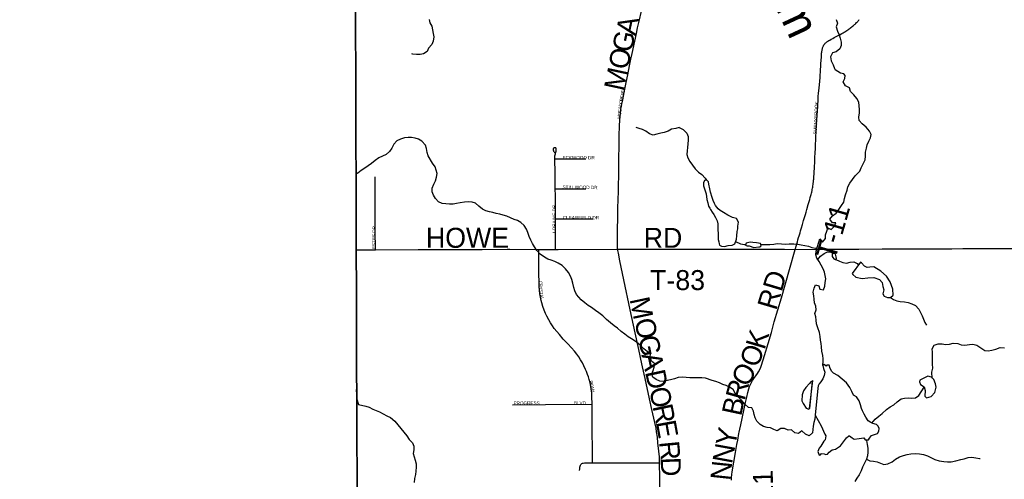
# Model space of a CAD drawing. Header units: feet. Extents: x 2113747 to 2516209, y 960708 to 1356798.
# Tile 49 of 206: x 2268673 to 2283458, y 1134222 to 1141125. Entities that reach past the tile are written whole.
import ezdxf

# ---------------------------------------------------------------- set-up
doc = ezdxf.new("R2010")
doc.units = ezdxf.units.FT
doc.header["$LTSCALE"] = 50
doc.header["$MEASUREMENT"] = 0
doc.linetypes.add('OhDOT_USTN3', pattern=[0.22, 0.165, -0.055])
for name, color, linetype in [('0_Xref', 7, 'Continuous'), ('GM_X_Adjacent_County', 251, 'OhDOT_USTN3'), ('GM_X_City_Street', 251, 'Continuous'), ('GM_X_City_Street_Text', 251, 'Continuous'), ('GM_X_County', 251, 'OhDOT_USTN3'), ('GM_X_County_Road', 3, 'Continuous'), ('GM_X_County_Road_Text', 3, 'Continuous'), ('GM_X_Minor_Lake', 5, 'Continuous'), ('GM_X_Minor_River', 5, 'Continuous'), ('GM_X_Minor_River_Text', 5, 'Continuous'), ('GM_X_Township', 251, 'OhDOT_USTN3'), ('GM_X_Township_Road', 4, 'Continuous'), ('GM_X_Township_Road_Text', 4, 'Continuous'), ('GM_X_Township_Subdivision', 4, 'Continuous'), ('GM_X_Township_Subdivision_Text', 4, 'Continuous')]:
    doc.layers.add(name, color=color, linetype=linetype)
doc.styles.add('Styledgn030', font='dgn030.shx')
doc.styles.add('Styledgn031', font='dgn031.shx')

# ---------------------------------------------------------------- blocks, each defined once
blk = doc.blocks.new('POR')
at = {"layer": 'GM_X_Adjacent_County', "flags": 128}
blk.add_lwpolyline([(2192630, 1167520), (2192631, 1170404), (2192633, 1173673), (2192634, 1175629), (2192671, 1181169), (2192669, 1184775), (2192668, 1187767), (2192661, 1188885), (2192638, 1192623), (2192637, 1192687), (2192624, 1194838), (2192738, 1194840), (2198606, 1194974), (2199010, 1194983), (2204632, 1195040), (2205348, 1195050), (2205387, 1195051), (2205910, 1195059), (2205997, 1195060), (2208467, 1195087), (2214754, 1195227), (2218436, 1195308), (2224284, 1195429), (2225752, 1195458), (2225462, 1195534), (2225401, 1195595), (2225364, 1195691), (2225386, 1195871), (2225423, 1195969), (2225454, 1196101), (2225555, 1196175), (2225730, 1196146), (2225937, 1196104), (2226104, 1195950), (2226196, 1195762), (2226318, 1195778), (2226414, 1195876), (2226477, 1196120), (2226432, 1196340), (2226255, 1196528), (2226112, 1196634), (2226016, 1196777), (2225706, 1197038), (2225598, 1197214), (2225542, 1197429), (2225550, 1197574), (2225534, 1197683), (2225510, 1197752), (2225433, 1197823), (2225319, 1197810), (2225163, 1197850), (2225023, 1197884), (2224866, 1197996), (2224774, 1198238), (2224766, 1198416), (2224819, 1198833), (2224832, 1198918), (2224869, 1199050), (2224917, 1199124), (2224988, 1199164), (2225078, 1199177), (2225211, 1199143), (2225362, 1199058), (2225454, 1198986), (2225542, 1198976), (2225627, 1199021), (2225653, 1199069), (2225635, 1199164), (2225576, 1199318), (2225558, 1199409), (2225502, 1199641), (2225359, 1199810), (2225211, 1199887), (2225033, 1199916), (2224903, 1199927), (2224734, 1199887), (2224588, 1199837), (2224426, 1199853), (2224305, 1199924), (2224140, 1200009), (2224033, 1200099), (2223934, 1200224), (2223870, 1200324), (2223844, 1200457), (2223875, 1200571), (2223989, 1200714), (2224135, 1200891), (2224265, 1201013), (2224315, 1201058), (2224326, 1201095), (2224307, 1201143), (2224270, 1201186), (2224191, 1201257), (2224050, 1201262), (2223875, 1201254), (2223719, 1201260), (2223624, 1201297), (2223555, 1201352), (2223465, 1201458), (2223422, 1201570), (2223428, 1201647), (2223462, 1201752), (2223552, 1201843), (2223693, 1201904), (2223841, 1201967), (2223894, 1201999), (2223939, 1202044), (2223963, 1202134), (2223910, 1202269), (2223852, 1202341), (2223775, 1202357), (2223693, 1202349), (2223579, 1202304), (2223491, 1202259), (2223383, 1202227), (2223303, 1202248), (2223247, 1202301), (2223216, 1202378), (2223197, 1202484), (2223245, 1202643), (2223353, 1202799), (2223454, 1202942), (2223462, 1203019), (2223462, 1203064), (2223391, 1203189), (2223236, 1203283), (2223181, 1203339), (2223130, 1203396), (2223116, 1203464), (2223153, 1203562), (2223226, 1203633), (2223289, 1203695), (2223317, 1203766), (2223297, 1203887), (2223252, 1203949), (2223176, 1203975), (2223085, 1203955), (2223006, 1203918), (2222935, 1203853), (2222851, 1203698), (2222741, 1203608), (2222676, 1203594), (2222616, 1203610), (2222560, 1203698), (2222464, 1204074), (2222458, 1204286), (2222498, 1204359), (2222596, 1204452), (2222806, 1204585), (2222930, 1204676), (2222992, 1204741), (2223006, 1204789), (2222972, 1204848), (2222910, 1204913), (2222760, 1204955), (2222599, 1204969), (2222481, 1205009), (2222404, 1205077), (2222263, 1205241), (2222181, 1205337), (2222079, 1205407), (2221966, 1205441), (2221882, 1205472), (2221797, 1205517), (2221704, 1205619), (2221630, 1205687), (2221562, 1205698), (2221464, 1205681), (2221311, 1205613), (2221195, 1205577), (2221071, 1205582), (2220859, 1205622), (2220743, 1205681), (2220576, 1205823), (2220455, 1205944), (2220302, 1206023), (2220181, 1206074), (2220091, 1206150), (2220048, 1206308), (2220040, 1206484), (2219975, 1206616), (2219935, 1206710), (2219898, 1206817), (2219907, 1206919), (2220006, 1207032), (2220153, 1207136), (2220291, 1207227), (2220373, 1207289), (2220422, 1207378), (2220411, 1207566), (2220407, 1207761), (2220340, 1208008), (2220291, 1208255), (2220325, 1208431), (2220445, 1208769), (2220471, 1208945), (2220422, 1209154), (2220328, 1209282), (2220104, 1209492), (2219826, 1209709), (2219692, 1209851), (2219429, 1210204), (2219283, 1210473), (2219246, 1210694), (2219321, 1211065), (2219357, 1211201), (2219411, 1211402), (2219452, 1211743), (2219388, 1211972), (2219216, 1212230), (2219028, 1212466), (2218661, 1212777), (2218365, 1213088), (2218208, 1213347), (2218114, 1213710), (2218088, 1214033), (2218118, 1214403), (2218200, 1214647), (2218373, 1214973), (2218440, 1215097), (2218541, 1215411), (2218635, 1215696), (2218744, 1215898), (2218886, 1216149), (2219047, 1216370), (2219096, 1216517), (2219145, 1216741), (2219145, 1216921), (2219118, 1217142), (2219133, 1217333), (2219145, 1217521), (2219066, 1217817), (2219058, 1218049), (2219055, 1218326), (2219075, 1218515), (2219104, 1218655), (2219090, 1218754), (2219032, 1218922), (2218879, 1219180), (2218789, 1219297), (2218691, 1219360), (2218575, 1219379), (2218298, 1219383), (2217968, 1219293), (2217740, 1219274), (2217545, 1219308), (2217436, 1219297), (2217238, 1219297), (2217140, 1219345), (2217039, 1219458), (2216781, 1219757), (2216623, 1220057), (2216570, 1220251), (2216533, 1220570), (2216541, 1220687), (2216552, 1220844), (2216668, 1220915), (2216848, 1220915), (2217028, 1220836), (2217395, 1220687), (2217522, 1220769), (2217676, 1220956), (2217732, 1221095), (2217721, 1221245), (2217683, 1221395), (2217560, 1221466), (2217447, 1221395), (2217324, 1221398), (2217148, 1221466), (2216990, 1221616), (2216923, 1221672), (2216777, 1221754), (2216638, 1221784), (2216499, 1221758), (2216365, 1221702), (2216282, 1221679), (2216188, 1221762), (2216155, 1221904), (2216195, 1221993), (2217855, 1222014), (2218902, 1222026), (2221110, 1222045), (2224970, 1222054), (2226271, 1222054), (2227184, 1222047), (2228798, 1222028), (2230481, 1221983), (2231335, 1221971), (2233013, 1221964), (2233375, 1221986), (2235299, 1222030), (2235886, 1222019), (2238009, 1221952), (2239798, 1221947), (2240042, 1221947), (2240473, 1221945), (2240927, 1221944), (2242479, 1221940), (2243220, 1221939), (2246207, 1221908), (2259653, 1221765), (2265465, 1221711), (2271662, 1221657), (2271878, 1221655), (2272245, 1221652), (2272941, 1221646), (2272946, 1221095), (2272949, 1220734), (2272952, 1220381), (2272955, 1219996), (2272959, 1219527), (2272962, 1219225), (2272968, 1218487), (2272977, 1217406), (2272975, 1216501), (2272991, 1215563), (2273071, 1206556), (2273193, 1198453), (2273152, 1195400), (2273228, 1192712), (2273176, 1191453), (2273164, 1190519), (2273216, 1187364), (2273321, 1182083), (2273359, 1179654), (2273351, 1179125), (2273358, 1177776), (2273384, 1177023), (2273394, 1176620), (2273392, 1176176), (2273415, 1174720), (2273428, 1173104), (2273426, 1173044), (2273462, 1168895), (2273465, 1168621), (2273486, 1167056), (2273539, 1163372), (2273560, 1160546), (2273585, 1158808), (2273596, 1155295), (2273632, 1150488), (2273636, 1149823), (2273645, 1148717), (2273648, 1148193), (2273652, 1147706), (2273707, 1144117), (2273708, 1143906), (2273727, 1137672), (2273735, 1134958), (2273762, 1131307), (2273776, 1128908), (2273782, 1128013), (2273782, 1127896), (2273784, 1127599), (2273791, 1126395), (2273794, 1126045), (2273794, 1125938), (2273800, 1125028), (2273809, 1124393), (2273866, 1121327), (2273859, 1119170), (2273877, 1118817), (2273878, 1116829), (2273845, 1115019), (2273848, 1114656), (2273851, 1114281), (2273852, 1114201), (2273857, 1113636), (2273857, 1113575), (2273860, 1113281), (2273861, 1113069), (2273868, 1112294), (2273872, 1111794), (2273878, 1111173), (2273881, 1110748), (2273884, 1110420), (2273885, 1110318), (2273889, 1109866), (2273890, 1109708), (2273892, 1109492), (2273890, 1108659), (2273895, 1107881), (2273928, 1105260), (2273923, 1103969), (2273944, 1101977), (2274003, 1096382), (2274019, 1094549), (2274045, 1093010), (2274049, 1092053), (2274067, 1090515), (2273842, 1090511), (2272585, 1090487), (2271751, 1090471), (2270733, 1090435), (2268200, 1090405), (2267778, 1090418), (2267760, 1089304), (2267674, 1087762), (2267628, 1085890), (2267594, 1084592), (2267583, 1084035), (2267570, 1083741), (2267407, 1076551), (2267310, 1072879), (2267224, 1068546), (2267218, 1067680), (2267123, 1064546), (2267119, 1064405), (2267105, 1064278), (2267009, 1060529), (2266030, 1060558), (2264764, 1060590), (2264179, 1060605), (2263523, 1060622), (2262905, 1060648), (2262578, 1060658), (2262494, 1060660), (2262468, 1060662), (2262069, 1060670), (2259905, 1060723), (2259350, 1060738), (2254917, 1060860), (2252022, 1060939), (2251064, 1060965), (2247613, 1061077), (2245773, 1061157), (2240479, 1061338), (2240259, 1061347), (2239174, 1061390), (2237828, 1061436), (2234873, 1061544), (2228638, 1061772), (2226856, 1061837), (2226221, 1061860), (2224371, 1061928), (2218716, 1062135), (2216024, 1062234), (2214252, 1062298), (2212077, 1062442), (2210448, 1062486), (2205426, 1062621), (2204592, 1062652), (2204074, 1062671), (2204061, 1063896), (2204019, 1067962), (2204018, 1068050), (2203986, 1071081), (2203969, 1073268), (2203920, 1078643), (2203897, 1079534), (2203924, 1083122), (2203902, 1084169), (2203924, 1085137), (2203916, 1085866), (2203909, 1086298), (2203905, 1086752), (2203874, 1089335), (2203869, 1089766), (2203327, 1089754), (2199689, 1089720), (2199502, 1089725), (2198608, 1089726), (2198227, 1089715), (2197798, 1089713), (2197122, 1089708), (2195423, 1089703), (2195256, 1089695), (2194547, 1089678), (2193306, 1089676), (2192606, 1089672), (2192620, 1092103), (2192625, 1092538), (2192656, 1094120), (2192659, 1095336), (2192658, 1095923), (2192589, 1099322), (2192675, 1103193), (2192655, 1107796), (2192654, 1108034), (2192653, 1108440), (2192666, 1108661), (2192656, 1108900), (2192657, 1109083), (2192654, 1109924), (2192636, 1110047), (2192644, 1110729), (2192637, 1111738), (2192634, 1112043), (2192629, 1112564), (2192567, 1113876), (2192571, 1115766), (2192563, 1116200), (2192562, 1116521), (2192562, 1116842), (2192568, 1119399), (2192557, 1120002), (2192552, 1123337), (2192552, 1123393), (2192560, 1126776), (2192557, 1127768), (2192541, 1130027), (2192543, 1132646), (2192543, 1135847), (2192542, 1136084), (2192540, 1136744), (2192530, 1137575), (2192539, 1140482), (2192539, 1143381), (2192552, 1147211), (2192556, 1148676), (2192557, 1148924), (2192558, 1149453), (2192562, 1150577), (2192569, 1152461), (2192570, 1152863), (2192571, 1153176), (2192575, 1154176), (2192588, 1155252), (2192594, 1158495), (2192604, 1162456), (2192620, 1166969), (2192630, 1167520)], dxfattribs=at)
at = {"layer": 'GM_X_City_Street', "flags": 128}
for points in [[(2280627, 1139311), (2280630, 1139370), (2280633, 1139441), (2280638, 1139555), (2280643, 1139620), (2280647, 1139689), (2280656, 1139823), (2280662, 1139933), (2280665, 1139973), (2280669, 1140019), (2280673, 1140058), (2280677, 1140102), (2280682, 1140147), (2280687, 1140200), (2280692, 1140256), (2280695, 1140299), (2280697, 1140338), (2280700, 1140378), (2280702, 1140420), (2280704, 1140459), (2280708, 1140521), (2280711, 1140558), (2280711, 1140572), (2280713, 1140588), (2280714, 1140606), (2280715, 1140621), (2280717, 1140636), (2280719, 1140652), (2280721, 1140664), (2280723, 1140675), (2280726, 1140689), (2280729, 1140702), (2280733, 1140712), (2280737, 1140723), (2280742, 1140733), (2280749, 1140745), (2280758, 1140757), (2280764, 1140763), (2280770, 1140770), (2280776, 1140776), (2280783, 1140783), (2280792, 1140790), (2280801, 1140797), (2280810, 1140803), (2280821, 1140810), (2280836, 1140819), (2280857, 1140830), (2280881, 1140843), (2280904, 1140856), (2280933, 1140871), (2280962, 1140887), (2280995, 1140905), (2281019, 1140919), (2281039, 1140929), (2281052, 1140937), (2281064, 1140945), (2281079, 1140954), (2281095, 1140963), (2281108, 1140972), (2281118, 1140979), (2281128, 1140986), (2281142, 1140996), (2281154, 1141006), (2281167, 1141017), (2281179, 1141026), (2281194, 1141039), (2281208, 1141051), (2281218, 1141060), (2281228, 1141070), (2281239, 1141081), (2281248, 1141090), (2281256, 1141099), (2281263, 1141107), (2281273, 1141118), (2281280, 1141126)], [(2277686, 1139631), (2277689, 1139677), (2277695, 1139725), (2277700, 1139769), (2277707, 1139814), (2277728, 1139920), (2277750, 1140034)], [(2280625, 1139259), (2280627, 1139311)], [(2277267, 1135351), (2277266, 1135465), (2277262, 1135520), (2277256, 1135576), (2277250, 1135614), (2277237, 1135671), (2277224, 1135722), (2277212, 1135763), (2277200, 1135797), (2277183, 1135843), (2277171, 1135873), (2277146, 1135927), (2277124, 1135970), (2277096, 1136018), (2277068, 1136062), (2277040, 1136102), (2277005, 1136146), (2276960, 1136198), (2276905, 1136258), (2276836, 1136329), (2276777, 1136395), (2276738, 1136440), (2276700, 1136489), (2276671, 1136529), (2276642, 1136573), (2276616, 1136619), (2276589, 1136671), (2276569, 1136713), (2276550, 1136762), (2276530, 1136818), (2276513, 1136872), (2276503, 1136910), (2276493, 1136958), (2276485, 1137007), (2276479, 1137059), (2276475, 1137122), (2276472, 1137201), (2276470, 1137289), (2276469, 1137378), (2276469, 1137476), (2276470, 1137565), (2276470, 1137676)], [(2276075, 1135342), (2276567, 1135347), (2277267, 1135351)], [(2277274, 1134468), (2277272, 1134688), (2277270, 1134930), (2277268, 1135252), (2277267, 1135351)]]:
    blk.add_lwpolyline(points, dxfattribs=at)
at = {"layer": 'GM_X_County', "flags": 128}
blk.add_lwpolyline([(2353397, 1222451), (2356858, 1222526), (2358764, 1222568), (2364180, 1222723), (2365829, 1222755), (2369645, 1222836), (2372194, 1222881), (2374472, 1222924), (2379690, 1223029), (2379735, 1219826), (2379742, 1219374), (2379833, 1216178), (2380014, 1209139), (2380003, 1203413), (2380022, 1202249), (2380179, 1195356), (2380181, 1194352), (2380359, 1187412), (2380412, 1186569), (2380419, 1184193), (2380463, 1181823), (2380682, 1170163), (2380746, 1166807), (2380771, 1165044), (2380824, 1161382), (2380824, 1161039), (2380878, 1157552), (2380892, 1156694), (2381026, 1152330), (2381034, 1152023), (2381158, 1145150), (2381235, 1140057), (2381269, 1137568), (2381334, 1132856), (2381336, 1132676), (2381343, 1132210), (2381380, 1130882), (2381388, 1130504), (2381409, 1129491), (2381422, 1128859), (2381524, 1123853), (2381544, 1122872), (2381624, 1118858), (2381679, 1116097), (2382044, 1104151), (2382074, 1096083), (2382125, 1091787), (2380307, 1091766), (2379221, 1091753), (2378988, 1091751), (2374063, 1091696), (2368829, 1091637), (2365146, 1091594), (2364291, 1091584), (2363494, 1091575), (2360811, 1091544), (2360599, 1091542), (2358848, 1091522), (2355371, 1091477), (2352195, 1091435), (2348514, 1091386), (2345661, 1091348), (2342697, 1091308), (2341799, 1091296), (2335157, 1091206), (2333216, 1091180), (2331837, 1091161), (2328725, 1091118), (2328615, 1091117), (2326938, 1091094), (2326732, 1091091), (2324108, 1091056), (2318107, 1090974), (2313863, 1090917), (2307056, 1090903), (2301402, 1090840), (2299895, 1090831), (2299145, 1090827), (2298147, 1090820), (2294565, 1090800), (2294190, 1090795), (2291695, 1090779), (2287536, 1090733), (2283974, 1090692), (2281184, 1090660), (2280571, 1090646), (2279737, 1090638), (2276111, 1090564), (2275965, 1090561), (2275354, 1090544), (2275300, 1090545), (2274067, 1090515), (2274049, 1092053), (2274045, 1093010), (2274019, 1094549), (2274003, 1096382), (2273944, 1101977), (2273923, 1103969), (2273928, 1105260), (2273895, 1107881), (2273890, 1108659), (2273892, 1109492), (2273890, 1109708), (2273889, 1109866), (2273885, 1110318), (2273884, 1110420), (2273881, 1110748), (2273878, 1111173), (2273872, 1111794), (2273868, 1112294), (2273861, 1113069), (2273860, 1113281), (2273857, 1113575), (2273857, 1113636), (2273852, 1114201), (2273851, 1114281), (2273848, 1114656), (2273845, 1115019), (2273878, 1116829), (2273877, 1118817), (2273859, 1119170), (2273866, 1121327), (2273809, 1124393), (2273800, 1125028), (2273794, 1125938), (2273794, 1126045), (2273791, 1126395), (2273784, 1127599), (2273782, 1127896), (2273782, 1128013), (2273776, 1128908), (2273762, 1131307), (2273735, 1134958), (2273727, 1137672), (2273708, 1143906), (2273707, 1144117), (2273652, 1147706), (2273648, 1148193), (2273645, 1148717), (2273636, 1149823), (2273632, 1150488), (2273596, 1155295), (2273585, 1158808), (2273560, 1160546), (2273539, 1163372), (2273486, 1167056), (2273465, 1168621), (2273462, 1168895), (2273426, 1173044), (2273428, 1173104), (2273415, 1174720), (2273392, 1176176), (2273394, 1176620), (2273384, 1177023), (2273358, 1177776), (2273351, 1179125), (2273359, 1179654), (2273321, 1182083), (2273216, 1187364), (2273164, 1190519), (2273176, 1191453), (2273228, 1192712), (2273152, 1195400), (2273193, 1198453), (2273071, 1206556), (2272991, 1215563), (2272975, 1216501), (2272977, 1217406), (2272968, 1218487), (2272962, 1219225), (2272959, 1219527), (2272955, 1219996), (2272952, 1220381), (2272949, 1220734), (2272946, 1221095), (2272941, 1221646), (2274226, 1221624), (2276584, 1221584), (2279436, 1221567), (2287284, 1221586), (2287634, 1221587), (2288155, 1221588), (2289133, 1221589), (2291838, 1221592), (2294724, 1221588), (2295595, 1221591), (2298613, 1221605), (2299175, 1221609), (2303374, 1221676), (2308426, 1221766), (2313088, 1221841), (2315600, 1221874), (2319071, 1221920), (2326584, 1222061), (2327982, 1222076), (2333341, 1222133), (2335682, 1222157), (2338510, 1222201), (2341239, 1222245), (2343737, 1222286), (2344324, 1222288), (2349300, 1222361), (2350843, 1222395), (2353397, 1222451)], dxfattribs=at)
at = {"layer": 'GM_X_County_Road', "flags": 128}
for points in [[(2277933, 1140917), (2277952, 1141005), (2277974, 1141101), (2278010, 1141255), (2278044, 1141402), (2278103, 1141664), (2278124, 1141747), (2278142, 1141814), (2278158, 1141867), (2278196, 1141975), (2278250, 1142119), (2278288, 1142221), (2278318, 1142301), (2278336, 1142350), (2278378, 1142460), (2278438, 1142616), (2278536, 1142891), (2278629, 1143143), (2278697, 1143328), (2278779, 1143553), (2278814, 1143645), (2278836, 1143707)], [(2277750, 1140034), (2277780, 1140181), (2277804, 1140296), (2277831, 1140431), (2277852, 1140534), (2277868, 1140615), (2277933, 1140917)], [(2277651, 1137677), (2277649, 1137748), (2277648, 1137830), (2277656, 1138296), (2277659, 1138427), (2277662, 1138545), (2277668, 1138876), (2277675, 1139394), (2277678, 1139518), (2277686, 1139631)], [(2277914, 1136422), (2277840, 1136767), (2277744, 1137220), (2277686, 1137503), (2277662, 1137618), (2277651, 1137677)], [(2278165, 1135269), (2278129, 1135430), (2278063, 1135738), (2278026, 1135912), (2278017, 1135957), (2277970, 1136171), (2277914, 1136422)], [(2278282, 1134471), (2278281, 1134513), (2278278, 1134559), (2278270, 1134647), (2278257, 1134772), (2278248, 1134853), (2278237, 1134934), (2278228, 1134992), (2278211, 1135078), (2278165, 1135269)], [(2278288, 1133192), (2278285, 1133654), (2278284, 1133932), (2278285, 1134238), (2278282, 1134471)]]:
    blk.add_lwpolyline(points, dxfattribs=at)
at = {"layer": 'GM_X_Minor_Lake'}
for p, q in [((2279154, 1138057), (2279163, 1137823)), ((2279627, 1137728), (2279697, 1137706)), ((2280875, 1137596), (2280875, 1137568)), ((2281300, 1137481), (2281172, 1137312)), ((2282311, 1135772), (2282188, 1135709)), ((2280532, 1135287), (2280583, 1135704)), ((2280573, 1135698), (2280532, 1135287)), ((2280660, 1135590), (2280619, 1135187))]:
    blk.add_line(p, q, dxfattribs=at)
at = {"layer": 'GM_X_Minor_Lake', "flags": 128}
for points in [[(2279163, 1137823), (2279171, 1137789), (2279177, 1137761), (2279181, 1137741), (2279209, 1137723), (2279255, 1137719), (2279311, 1137733), (2279373, 1137741), (2279413, 1137759), (2279435, 1137831), (2279443, 1137880), (2279448, 1137946), (2279454, 1137986), (2279458, 1138026), (2279464, 1138084), (2279436, 1138140), (2279378, 1138152), (2279304, 1138188), (2279240, 1138228), (2279192, 1138260), (2279162, 1138284), (2279120, 1138332), (2279104, 1138364), (2279085, 1138410), (2279073, 1138456), (2279047, 1138536), (2279037, 1138586), (2279023, 1138654), (2279017, 1138690), (2278993, 1138714), (2278957, 1138710), (2278941, 1138674), (2278941, 1138628), (2278963, 1138570), (2278979, 1138510), (2278993, 1138424), (2279007, 1138376), (2279018, 1138322), (2279034, 1138296), (2279048, 1138274), (2279072, 1138235), (2279094, 1138197), (2279122, 1138155), (2279148, 1138103), (2279154, 1138057)], [(2279697, 1137706), (2279773, 1137712), (2279791, 1137716), (2279809, 1137728), (2279797, 1137764), (2279739, 1137772), (2279683, 1137780), (2279641, 1137786), (2279583, 1137768), (2279571, 1137738), (2279579, 1137736), (2279597, 1137728), (2279627, 1137728)], [(2280875, 1137568), (2280883, 1137556), (2280900, 1137532), (2280916, 1137524), (2280928, 1137526), (2280937, 1137540), (2280935, 1137566), (2280921, 1137604), (2280909, 1137614), (2280889, 1137614), (2280877, 1137610), (2280875, 1137596)], [(2281172, 1137312), (2281182, 1137296), (2281226, 1137256), (2281322, 1137240), (2281408, 1137247), (2281498, 1137251), (2281584, 1137223), (2281624, 1137177), (2281636, 1137119), (2281647, 1137069), (2281635, 1137009), (2281653, 1136973), (2281705, 1136955), (2281751, 1136955), (2281789, 1136987), (2281783, 1137079), (2281744, 1137189), (2281690, 1137275), (2281602, 1137347), (2281498, 1137413), (2281438, 1137407), (2281398, 1137401), (2281360, 1137423), (2281314, 1137471), (2281300, 1137481)], [(2280619, 1135187), (2280709, 1135024), (2280765, 1134902), (2280777, 1134876), (2280767, 1134816), (2280747, 1134794), (2280704, 1134720), (2280678, 1134692), (2280658, 1134642), (2280678, 1134584), (2280698, 1134590), (2280712, 1134610), (2280752, 1134606), (2280780, 1134594), (2280804, 1134598), (2280830, 1134630), (2280872, 1134664), (2280924, 1134674), (2280996, 1134726), (2281045, 1134787), (2281087, 1134843), (2281121, 1134873), (2281133, 1134877), (2281175, 1134843), (2281203, 1134827), (2281277, 1134835), (2281347, 1134844), (2281369, 1134816), (2281419, 1134816), (2281435, 1134842), (2281465, 1134882), (2281555, 1134908), (2281573, 1134946), (2281577, 1134986), (2281565, 1135022), (2281539, 1135046), (2281483, 1135062), (2281455, 1135074), (2281411, 1135100), (2281379, 1135156), (2281355, 1135202), (2281329, 1135250), (2281314, 1135286), (2281298, 1135340), (2281278, 1135403), (2281236, 1135463), (2281192, 1135487), (2281166, 1135539), (2281140, 1135603), (2281090, 1135669), (2281021, 1135727), (2280957, 1135779), (2280895, 1135817), (2280869, 1135839), (2280841, 1135887), (2280827, 1135935), (2280791, 1135937), (2280783, 1135922), (2280755, 1135948), (2280731, 1135934), (2280743, 1135886), (2280765, 1135830), (2280751, 1135780), (2280733, 1135732), (2280703, 1135688), (2280676, 1135654), (2280662, 1135628), (2280660, 1135590)], [(2282188, 1135709), (2282184, 1135687), (2282198, 1135647), (2282252, 1135609), (2282270, 1135557), (2282262, 1135469), (2282288, 1135447), (2282360, 1135467), (2282414, 1135527), (2282432, 1135606), (2282426, 1135658), (2282400, 1135722), (2282362, 1135754), (2282311, 1135772)], [(2280583, 1135704), (2280573, 1135698), (2280551, 1135684), (2280534, 1135663), (2280476, 1135603), (2280440, 1135551), (2280424, 1135491), (2280418, 1135403), (2280436, 1135359), (2280484, 1135291), (2280522, 1135275), (2280532, 1135287)]]:
    blk.add_lwpolyline(points, dxfattribs=at)
at = {"layer": 'GM_X_Minor_River', "flags": 128}
for points in [[(2280934, 1141127), (2280955, 1141071), (2280933, 1141019), (2280952, 1140951), (2280976, 1140899), (2280993, 1140847), (2281007, 1140787), (2281007, 1140737), (2280986, 1140687), (2280932, 1140642), (2280880, 1140626), (2280849, 1140568), (2280859, 1140508), (2280886, 1140448), (2280906, 1140390), (2280920, 1140374)], [(2274820, 1141129), (2274834, 1141079), (2274860, 1141026), (2274870, 1140974), (2274882, 1140920), (2274890, 1140866), (2274882, 1140804), (2274860, 1140750), (2274814, 1140698), (2274792, 1140646), (2274738, 1140614), (2274686, 1140600), (2274630, 1140604), (2274578, 1140608), (2274560, 1140610)], [(2280731, 1135934), (2280737, 1135999), (2280737, 1136031), (2280731, 1136083), (2280720, 1136149), (2280714, 1136211), (2280706, 1136261), (2280698, 1136313), (2280694, 1136367), (2280684, 1136429), (2280660, 1136499), (2280640, 1136558), (2280631, 1136612), (2280627, 1136662), (2280613, 1136714), (2280631, 1136768), (2280629, 1136824), (2280609, 1136874), (2280603, 1136926), (2280595, 1136978), (2280585, 1137032), (2280600, 1137093), (2280622, 1137145), (2280674, 1137129), (2280688, 1137077), (2280745, 1137069), (2280764, 1137125), (2280770, 1137179), (2280778, 1137231), (2280770, 1137283), (2280758, 1137335), (2280740, 1137385), (2280710, 1137439), (2280678, 1137494), (2280645, 1137546), (2280629, 1137596), (2280635, 1137650), (2280649, 1137706), (2280673, 1137784), (2280687, 1137834), (2280729, 1137782), (2280771, 1137840), (2280775, 1137893), (2280791, 1137947), (2280806, 1137997), (2280857, 1137975), (2280908, 1138023), (2280930, 1138075), (2280878, 1138075), (2280838, 1138129), (2280876, 1138179), (2280932, 1138218), (2280974, 1138276), (2281014, 1138332), (2281046, 1138386), (2281058, 1138440), (2281073, 1138496), (2281097, 1138565), (2281109, 1138615), (2281139, 1138671), (2281177, 1138725), (2281219, 1138779), (2281287, 1138850), (2281307, 1138900), (2281336, 1138958), (2281368, 1139020), (2281374, 1139076), (2281374, 1139137), (2281390, 1139195), (2281398, 1139247), (2281422, 1139299), (2281448, 1139353), (2281460, 1139403), (2281435, 1139453), (2281383, 1139509), (2281323, 1139561), (2281279, 1139613), (2281271, 1139663), (2281281, 1139726), (2281285, 1139776), (2281279, 1139830), (2281272, 1139886), (2281244, 1139942), (2281200, 1139994), (2281148, 1140046), (2281132, 1140104), (2281074, 1140134), (2281038, 1140190), (2281062, 1140244), (2281070, 1140289), (2281049, 1140310), (2280997, 1140324), (2280920, 1140374)], [(2278576, 1139504), (2278524, 1139493), (2278462, 1139481), (2278410, 1139449), (2278352, 1139431), (2278298, 1139420), (2278240, 1139404), (2278186, 1139390), (2278132, 1139412), (2278076, 1139450), (2278026, 1139476), (2277976, 1139490), (2277928, 1139506)], [(2278576, 1139504), (2278637, 1139475), (2278693, 1139419), (2278711, 1139369), (2278713, 1139315), (2278706, 1139259), (2278702, 1139205), (2278696, 1139155), (2278692, 1139098), (2278706, 1139048), (2278734, 1138994), (2278814, 1138886), (2278864, 1138834), (2278915, 1138798), (2278965, 1138746), (2278987, 1138714)], [(2274558, 1139354), (2274508, 1139358), (2274452, 1139352), (2274390, 1139329), (2274336, 1139307), (2274290, 1139255), (2274260, 1139198), (2274226, 1139144), (2274174, 1139100), (2274122, 1139076), (2274068, 1139049), (2274012, 1139011), (2273958, 1138967), (2273906, 1138930), (2273854, 1138896), (2273802, 1138860), (2273749, 1138819), (2273716, 1138801)], [(2278627, 1135757), (2278559, 1135752), (2278507, 1135732), (2278447, 1135718), (2278395, 1135706), (2278341, 1135691), (2278287, 1135697), (2278231, 1135723), (2278179, 1135755), (2278165, 1135805), (2278185, 1135855), (2278201, 1135906), (2278208, 1135956), (2278158, 1135998), (2278138, 1136056), (2278146, 1136108), (2278096, 1136144), (2278046, 1136184), (2277989, 1136238), (2277937, 1136284), (2277885, 1136318), (2277811, 1136364), (2277759, 1136404), (2277705, 1136444), (2277648, 1136490), (2277598, 1136529), (2277542, 1136571), (2277484, 1136623), (2277430, 1136675), (2277370, 1136725), (2277319, 1136759), (2277261, 1136801), (2277209, 1136835), (2277159, 1136873), (2277105, 1136919), (2277034, 1136997), (2277010, 1137053), (2276994, 1137105), (2276980, 1137167), (2276964, 1137223), (2276946, 1137274), (2276915, 1137326), (2276869, 1137382), (2276817, 1137434), (2276759, 1137470), (2276709, 1137493), (2276655, 1137513), (2276603, 1137531), (2276552, 1137557), (2276490, 1137603), (2276440, 1137659), (2276404, 1137713), (2276374, 1137765), (2276348, 1137815), (2276325, 1137871), (2276305, 1137927), (2276281, 1137977), (2276249, 1138032), (2276199, 1138080), (2276149, 1138107), (2276096, 1138125), (2276044, 1138151), (2275990, 1138173), (2275934, 1138191), (2275882, 1138205), (2275828, 1138215), (2275778, 1138229), (2275726, 1138238), (2275674, 1138254), (2275622, 1138280), (2275567, 1138324), (2275515, 1138372), (2275465, 1138386), (2275411, 1138390), (2275351, 1138384), (2275289, 1138375), (2275233, 1138363), (2275181, 1138353), (2275125, 1138353), (2275071, 1138359), (2275015, 1138366), (2274963, 1138388), (2274919, 1138440), (2274888, 1138490), (2274866, 1138540), (2274866, 1138597), (2274892, 1138653), (2274916, 1138705), (2274934, 1138759), (2274940, 1138814), (2274929, 1138866), (2274911, 1138916), (2274871, 1138970), (2274807, 1139078), (2274790, 1139130), (2274780, 1139188), (2274764, 1139240), (2274712, 1139300), (2274662, 1139330), (2274610, 1139348), (2274558, 1139354)], [(2279423, 1137793), (2279495, 1137759), (2279555, 1137750), (2279576, 1137750)], [(2279803, 1137747), (2279937, 1137750), (2279995, 1137753), (2280049, 1137763), (2280113, 1137759), (2280167, 1137755), (2280227, 1137757), (2280299, 1137757), (2280357, 1137755), (2280407, 1137745), (2280463, 1137736), (2280519, 1137722), (2280569, 1137706), (2280621, 1137696), (2280646, 1137692)], [(2280656, 1137524), (2280697, 1137574), (2280751, 1137616), (2280805, 1137640), (2280859, 1137634), (2280889, 1137614)], [(2280928, 1137526), (2280982, 1137500), (2281034, 1137476), (2281086, 1137468), (2281144, 1137483), (2281196, 1137489), (2281248, 1137465), (2281269, 1137440)], [(2281751, 1136955), (2281793, 1136921), (2281843, 1136901), (2281895, 1136893), (2281957, 1136887), (2282015, 1136877), (2282071, 1136857), (2282125, 1136831), (2282175, 1136777), (2282201, 1136727), (2282222, 1136677), (2282242, 1136625), (2282264, 1136575), (2282290, 1136537)], [(2282375, 1135742), (2282371, 1135830), (2282385, 1135894), (2282381, 1135952), (2282379, 1136006), (2282377, 1136080), (2282377, 1136130), (2282375, 1136183), (2282404, 1136239), (2282464, 1136259), (2282524, 1136257), (2282576, 1136249), (2282634, 1136251), (2282692, 1136267), (2282758, 1136264), (2282809, 1136240), (2282867, 1136236), (2282933, 1136246), (2282987, 1136250), (2283043, 1136238), (2283105, 1136196), (2283165, 1136158), (2283217, 1136150), (2283271, 1136161), (2283331, 1136179), (2283393, 1136203), (2283459, 1136197)], [(2280619, 1135187), (2280611, 1135126), (2280595, 1135076), (2280587, 1135022), (2280579, 1134918), (2280527, 1134876), (2280471, 1134900), (2280419, 1134948), (2280365, 1134911), (2280313, 1134921), (2280263, 1134967), (2280211, 1134961), (2280159, 1134987), (2280103, 1134985), (2280047, 1134951), (2279997, 1134969), (2279947, 1134993), (2279895, 1135001), (2279843, 1135015), (2279793, 1135044), (2279741, 1135094), (2279715, 1135144), (2279700, 1135197), (2279690, 1135247), (2279668, 1135297), (2279616, 1135301), (2279560, 1135353), (2279510, 1135409), (2279458, 1135465), (2279416, 1135517), (2279384, 1135569), (2279332, 1135607), (2279279, 1135633), (2279229, 1135648), (2279179, 1135670), (2279127, 1135692), (2279073, 1135708), (2278969, 1135740), (2278917, 1135748), (2278841, 1135746), (2278735, 1135746), (2278679, 1135751), (2278627, 1135757), (2278625, 1135759)], [(2281469, 1135068), (2281519, 1135128), (2281571, 1135173), (2281623, 1135211), (2281687, 1135269), (2281746, 1135309), (2281798, 1135340), (2281850, 1135386), (2281908, 1135432), (2281960, 1135442), (2282012, 1135444), (2282066, 1135442), (2282124, 1135447), (2282176, 1135481), (2282255, 1135607)], [(2273727, 1135570), (2273735, 1135424), (2273759, 1135345), (2273869, 1135322), (2273921, 1135306), (2273975, 1135278), (2274027, 1135254), (2274077, 1135236), (2274133, 1135206), (2274188, 1135178), (2274240, 1135152), (2274308, 1135094), (2274350, 1135040), (2274394, 1134984), (2274441, 1134932), (2274485, 1134876), (2274523, 1134822), (2274573, 1134772), (2274593, 1134720), (2274593, 1134664), (2274582, 1134612), (2274596, 1134558), (2274612, 1134508), (2274624, 1134455), (2274626, 1134403), (2274620, 1134347), (2274615, 1134293), (2274603, 1134233), (2274595, 1134174)], [(2281387, 1134804), (2281398, 1134747), (2281406, 1134691), (2281406, 1134631), (2281404, 1134577), (2281388, 1134525), (2281356, 1134465), (2281330, 1134403), (2281308, 1134348), (2281277, 1134292), (2281245, 1134240), (2281211, 1134190)], [(2281388, 1134525), (2281440, 1134501), (2281494, 1134497), (2281546, 1134485), (2281650, 1134445), (2281710, 1134454), (2281772, 1134484), (2281826, 1134526), (2281882, 1134562), (2281946, 1134582), (2282000, 1134596), (2282054, 1134607), (2282124, 1134611), (2282186, 1134605), (2282244, 1134595), (2282304, 1134573), (2282356, 1134549), (2282414, 1134519), (2282480, 1134501), (2282548, 1134489), (2282606, 1134484), (2282658, 1134486), (2282730, 1134500), (2282804, 1134518), (2282856, 1134532), (2282916, 1134548), (2282968, 1134555), (2283030, 1134545), (2283084, 1134535), (2283096, 1134533)]]:
    blk.add_lwpolyline(points, dxfattribs=at)
at = {"layer": 'GM_X_Township', "flags": 128}
blk.add_lwpolyline([(2273707, 1144117), (2274451, 1144100), (2275848, 1144130), (2275977, 1144134), (2276352, 1144118), (2276673, 1144104), (2278962, 1144111), (2282224, 1144168), (2282616, 1144160), (2282946, 1144163), (2283046, 1144164), (2284147, 1144164), (2284989, 1144172), (2286547, 1144191), (2290241, 1144201), (2292293, 1144206), (2295498, 1144177), (2297667, 1144176), (2299033, 1144176), (2299034, 1144014), (2299048, 1140868), (2299048, 1140750), (2299048, 1140210), (2299046, 1140060), (2299044, 1139886), (2299058, 1135395), (2299058, 1135376), (2299059, 1134619), (2299063, 1131449), (2299075, 1121792), (2299080, 1118654), (2298613, 1118657), (2291694, 1118700), (2291590, 1118700), (2286495, 1118732), (2284462, 1118744), (2279390, 1118776), (2279102, 1118777), (2278181, 1118783), (2278095, 1118774), (2278026, 1118784), (2276682, 1118792), (2275473, 1118800), (2273939, 1118799), (2273877, 1118817), (2273859, 1119170), (2273866, 1121327), (2273809, 1124393), (2273800, 1125028), (2273794, 1125938), (2273794, 1126045), (2273791, 1126395), (2273784, 1127599), (2273782, 1127896), (2273782, 1128013), (2273776, 1128908), (2273762, 1131307), (2273735, 1134958), (2273727, 1137672), (2273708, 1143906), (2273707, 1144117)], dxfattribs=at)
at = {"layer": 'GM_X_Township_Road', "flags": 128}
for points in [[(2280318, 1137676), (2280350, 1137788), (2280359, 1137820), (2280368, 1137852), (2280375, 1137877), (2280381, 1137896), (2280390, 1137926), (2280399, 1137955), (2280412, 1138000), (2280425, 1138047), (2280443, 1138107), (2280456, 1138153), (2280470, 1138200), (2280480, 1138236), (2280491, 1138274), (2280512, 1138349), (2280535, 1138427), (2280543, 1138453), (2280552, 1138483), (2280556, 1138500), (2280562, 1138520), (2280566, 1138536), (2280571, 1138560), (2280574, 1138576), (2280578, 1138595), (2280580, 1138610), (2280583, 1138628), (2280586, 1138648), (2280589, 1138666), (2280591, 1138689), (2280594, 1138714), (2280596, 1138731), (2280597, 1138750), (2280599, 1138775), (2280601, 1138799), (2280602, 1138828), (2280604, 1138853), (2280606, 1138879), (2280607, 1138904), (2280609, 1138934), (2280611, 1138966), (2280612, 1138995), (2280613, 1139028), (2280615, 1139072), (2280617, 1139110), (2280619, 1139142), (2280621, 1139177), (2280624, 1139240), (2280625, 1139259)], [(2273727, 1137670), (2274014, 1137671)], [(2274014, 1137671), (2274657, 1137674), (2275116, 1137674), (2275618, 1137676), (2275991, 1137678), (2276032, 1137678)], [(2276032, 1137678), (2276470, 1137676)], [(2276470, 1137676), (2276556, 1137675)], [(2276556, 1137675), (2276720, 1137674)], [(2276720, 1137674), (2276760, 1137674)], [(2276760, 1137674), (2277651, 1137677)], [(2277651, 1137677), (2278164, 1137680), (2278966, 1137679), (2279064, 1137679), (2279163, 1137679)], [(2279163, 1137679), (2279958, 1137677)], [(2279360, 1134211), (2279361, 1134246), (2279364, 1134294), (2279369, 1134333), (2279420, 1134625), (2279442, 1134745), (2279454, 1134809), (2279473, 1134909), (2279477, 1134928), (2279488, 1134977), (2279503, 1135041), (2279571, 1135376), (2279591, 1135455), (2279607, 1135525), (2279621, 1135579), (2279633, 1135616), (2279646, 1135647), (2279660, 1135677), (2279677, 1135705), (2279699, 1135738), (2279728, 1135778), (2279753, 1135812), (2279769, 1135837), (2279789, 1135873), (2279803, 1135906), (2279814, 1135935), (2279859, 1136084), (2279911, 1136261), (2279960, 1136427), (2280003, 1136589), (2280111, 1136947), (2280232, 1137372), (2280318, 1137676)], [(2279958, 1137677), (2280158, 1137677), (2280318, 1137676)], [(2280318, 1137676), (2280651, 1137679)], [(2280651, 1137679), (2280935, 1137681), (2281249, 1137681)], [(2281249, 1137681), (2281273, 1137681)], [(2281273, 1137681), (2281626, 1137683), (2282127, 1137684)], [(2282127, 1137684), (2282672, 1137686), (2282833, 1137688), (2283037, 1137688), (2283253, 1137687), (2283414, 1137688), (2283589, 1137690), (2283850, 1137695), (2284179, 1137697), (2284605, 1137698), (2284835, 1137700), (2285000, 1137702), (2285291, 1137706), (2285442, 1137708), (2285691, 1137708), (2285856, 1137706), (2285902, 1137707)], [(2277081, 1134357), (2277082, 1134380), (2277085, 1134406), (2277088, 1134421), (2277092, 1134433), (2277098, 1134443), (2277106, 1134452), (2277114, 1134458), (2277124, 1134463), (2277136, 1134466), (2277154, 1134468), (2277171, 1134468), (2277274, 1134468)], [(2277274, 1134468), (2278282, 1134471)]]:
    blk.add_lwpolyline(points, dxfattribs=at)
at = {"layer": 'GM_X_Township_Subdivision', "flags": 128}
for points in [[(2276707, 1139036), (2276707, 1139054), (2276708, 1139070), (2276709, 1139081), (2276712, 1139094), (2276716, 1139111), (2276722, 1139134), (2276727, 1139149), (2276730, 1139161), (2276730, 1139167), (2276731, 1139173), (2276730, 1139178), (2276730, 1139183), (2276729, 1139188), (2276726, 1139193), (2276724, 1139196), (2276721, 1139199), (2276718, 1139201), (2276714, 1139202), (2276710, 1139203), (2276706, 1139203), (2276702, 1139202), (2276698, 1139200), (2276695, 1139199), (2276691, 1139196), (2276689, 1139193), (2276687, 1139189), (2276685, 1139185), (2276684, 1139181), (2276683, 1139176), (2276683, 1139172), (2276684, 1139167), (2276685, 1139162), (2276686, 1139158), (2276687, 1139155), (2276690, 1139149), (2276693, 1139143), (2276696, 1139138), (2276701, 1139132), (2276706, 1139126), (2276714, 1139117)], [(2276715, 1138586), (2276715, 1138687), (2276711, 1138821), (2276707, 1139036)], [(2276707, 1139036), (2277175, 1139036)], [(2274014, 1137671), (2274014, 1137709), (2274012, 1137922), (2274012, 1138090), (2274010, 1138412), (2274011, 1138767)], [(2276715, 1138586), (2277174, 1138583)], [(2276718, 1138133), (2276716, 1138486), (2276715, 1138586)], [(2276718, 1138133), (2277278, 1138134)], [(2276720, 1137674), (2276720, 1137717), (2276719, 1137986), (2276718, 1138133)]]:
    blk.add_lwpolyline(points, dxfattribs=at)
at = {"layer": 'GM_X_City_Street_Text', "char_height": 50, "attachment_point": 7, "line_spacing_factor": 0.8, "style": 'Styledgn030'}
for s, insert, rotation in [('{\\Fdgn000|c0;\\C256;R}', (2277748, 1139986), 77.7899), ('{\\Fdgn000|c0;\\C256;D}', (2277756, 1140025), 77.7988), ('{\\Fdgn000|c0;\\C256;O}', (2277723, 1139858), 80.4694), ('{\\Fdgn000|c0;\\C256;R}', (2277730, 1139901), 78.9806), ('{\\Fdgn000|c0;\\C256;E}', (2277737, 1139939), 77.8861), ('{\\Fdgn000|c0;\\C256;O}', (2277703, 1139685), 84.396), ('{\\Fdgn000|c0;\\C256;G}', (2277707, 1139729), 84.396), ('{\\Fdgn000|c0;\\C256;A}', (2277711, 1139773), 83.7153), ('{\\Fdgn000|c0;\\C256;D}', (2277716, 1139815), 81.1126), ('{\\Fdgn000|c0;\\C256;SUNNYBROOK}', (2280641, 1139404), 87.0511), ('{\\Fdgn000|c0;\\C256;M}', (2277698, 1139633), 84.3999), ('{\\Fdgn000|c0;\\C256;C}', (2276469, 1137200), 270.0972), ('{\\Fdgn000|c0;\\C256;R}', (2276469, 1137160), 270.8133), ('{\\Fdgn000|c0;\\C256;Y}', (2276470, 1137116), 273.7947), ('{\\Fdgn000|c0;\\C256;S}', (2276473, 1137072), 274.5689), ('{\\Fdgn000|c0;\\C256;T}', (2276476, 1137034), 276.2462), ('{\\Fdgn000|c0;\\C256;A}', (2276480, 1136995), 279.8666), ('{\\Fdgn000|c0;\\C256;L}', (2276488, 1136950), 281.1665), ('{\\Fdgn000|c0;\\C256;P}', (2277222, 1135698), 284.6128), ('{\\Fdgn000|c0;\\C256;K}', (2277231, 1135664), 284.1529), ('{\\Fdgn000|c0;\\C256;W}', (2277241, 1135624), 279.3545), ('{\\Fdgn000|c0;\\C256;Y}', (2277250, 1135568), 277.7622), ('{\\Fdgn000|c0;\\C256;PROGRESS}', (2276089, 1135341), 0), ('{\\Fdgn000|c0;\\C256;BLVD}', (2276995, 1135345), 0)]:
    blk.add_mtext(s, dxfattribs=dict(at, insert=insert, rotation=rotation))
at = {"layer": 'GM_X_County_Road_Text', "char_height": 300, "attachment_point": 7, "line_spacing_factor": 0.8, "style": 'Styledgn030'}
for s, insert, rotation in [('{\\Fdgn000|c0;\\C256;A}', (2277916, 1140877), 77.8963), ('{\\Fdgn000|c0;\\C256;G}', (2277861, 1140618), 77.8904), ('{\\Fdgn000|c0;\\C256;O}', (2277805, 1140360), 77.8928), ('{\\Fdgn000|c0;\\C256;M}', (2277737, 1140042), 77.8947), ('{\\Fdgn000|c0;\\C256;M}', (2277828, 1136927), 282.1111), ('{\\Fdgn000|c0;\\C256;O}', (2277896, 1136609), 282.1124), ('{\\Fdgn000|c0;\\C256;G}', (2277952, 1136351), 282.1108), ('{\\Fdgn000|c0;\\C256;A}', (2278007, 1136093), 282.1124), ('{\\Fdgn000|c0;\\C256;D}', (2278062, 1135835), 282.1108), ('{\\Fdgn000|c0;\\C256;O}', (2278118, 1135576), 282.1124), ('{\\Fdgn000|c0;\\C256;R}', (2278173, 1135319), 281.9751), ('{\\Fdgn000|c0;\\C256;E}', (2278223, 1135083), 280.2585), ('{\\Fdgn000|c0;\\C256;R}', (2278273, 1134785), 275.5312), ('{\\Fdgn000|c0;\\C256;D}', (2278296, 1134550), 272.1753)]:
    blk.add_mtext(s, dxfattribs=dict(at, insert=insert, rotation=rotation))
at = {"layer": 'GM_X_Minor_River_Text', "insert": (2279833, 1142291), "char_height": 500.26, "attachment_point": 4, "rotation": 294.9702, "line_spacing_factor": 0.8, "style": 'Styledgn031'}
blk.add_mtext('{\\Fdgn000|c0;\\C256;Plum}', dxfattribs=at)
at = {"layer": 'GM_X_Township_Road_Text', "char_height": 300, "attachment_point": 7, "line_spacing_factor": 0.8, "style": 'Styledgn030'}
for s, insert, rotation in [('{\\Fdgn000|c0;\\C256;T-11}', (2280917, 1137508), 73.9098), ('{\\Fdgn000|c0;\\C256;HOWE}', (2274773, 1137695), 0), ('{\\Fdgn000|c0;\\C256;RD}', (2278043, 1137699), 0), ('{\\Fdgn000|c0;\\C256;T-83}', (2278139, 1137060), 0), ('{\\Fdgn000|c0;\\C256;RD}', (2280031, 1136748), 73.4443), ('{\\Fdgn000|c0;\\C256;K}', (2279857, 1136156), 73.5766), ('{\\Fdgn000|c0;\\C256;O}', (2279762, 1135886), 70.5267), ('{\\Fdgn000|c0;\\C256;O}', (2279605, 1135590), 60.9613), ('{\\Fdgn000|c0;\\C256;R}', (2279556, 1135392), 74.6052), ('{\\Fdgn000|c0;\\C256;B}', (2279506, 1135161), 77.8924), ('{\\Fdgn000|c0;\\C256;Y}', (2279416, 1134703), 79.4495), ('{\\Fdgn000|c0;\\C256;N}', (2279368, 1134444), 79.6088), ('{\\Fdgn000|c0;\\C256;N}', (2279342, 1134195), 83.9527), ('{\\Fdgn000|c0;\\C256;T-11}', (2279995, 1133540), 91.0412)]:
    blk.add_mtext(s, dxfattribs=dict(at, insert=insert, rotation=rotation))
at = {"layer": 'GM_X_Township_Subdivision_Text', "char_height": 50, "attachment_point": 7, "line_spacing_factor": 0.8, "style": 'Styledgn030'}
for s, insert, rotation in [('{\\Fdgn000|c0;\\C256;ECKWOOD DR}', (2276824, 1139028), 0), ('{\\Fdgn000|c0;\\C256;STILLWOOD DR}', (2276824, 1138584), 359.4473), ('{\\Fdgn000|c0;\\C256;LORAINE DR}', (2276725, 1137922), 90), ('{\\Fdgn000|c0;\\C256;CLEARFIELD DR}', (2276828, 1138126), 0), ('{\\Fdgn000|c0;\\C256;ESTES DR}', (2274019, 1137680), 90)]:
    blk.add_mtext(s, dxfattribs=dict(at, insert=insert, rotation=rotation))

msp = doc.modelspace()

# ---------------------------------------------------------------- block references
at = {"layer": '0_Xref'}
msp.add_blockref('POR', (0, 0), dxfattribs=at)

doc.saveas('drawing.dxf')
